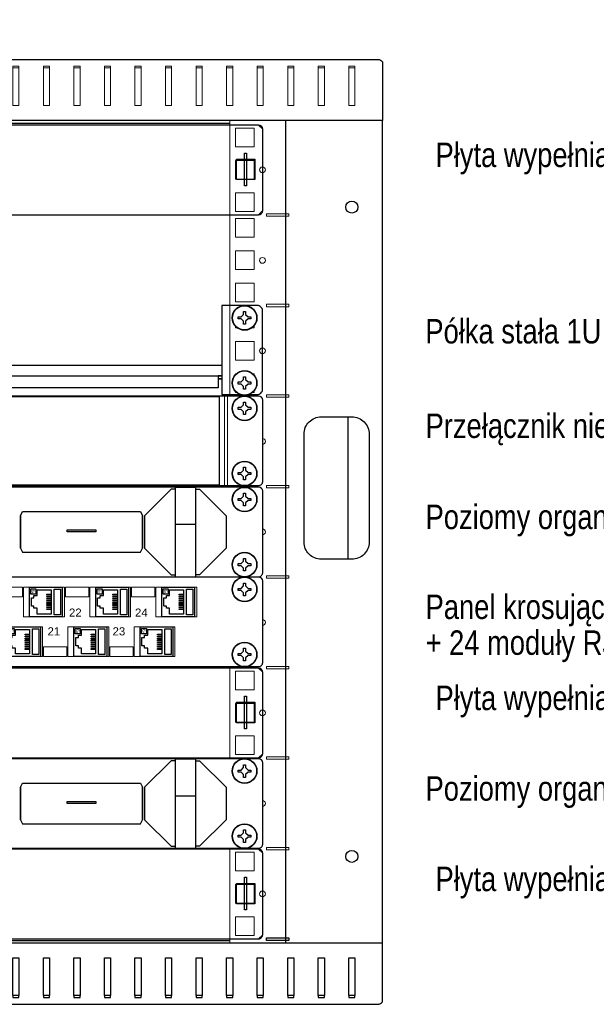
# Model space of a CAD drawing. Header units: millimetres. Extents: x 6880 to 8290, y 1205 to 1883.
# Tile 6 of 7: x 7302 to 7585, y 1399 to 1883. Entities that reach past the tile are written whole.
import ezdxf
from ezdxf.enums import TextEntityAlignment as Align

# ---------------------------------------------------------------- set-up
doc = ezdxf.new("R2010")
doc.units = ezdxf.units.MM
for name, color, linetype, lineweight in [('2DE_OBJ_BKT-pp', 7, 'Continuous', 25), ('2DE_OBJ_TXT', 7, 'Continuous', 15), ('2DE_TXT', 7, 'Continuous', 9), ('CP_DETAL', 7, 'Continuous', 9), ('CP_WIPEOUT', 7, 'Continuous', 15)]:
    doc.layers.add(name, color=color, linetype=linetype, lineweight=lineweight)
doc.styles.add('CP_ATTR', font='arial.ttf')
doc.styles.get("Standard").update_dxf_attribs({"font": 'ARIALN.TTF', "width": 0.8})

# ---------------------------------------------------------------- blocks, each defined once
blk = doc.blocks.new('2d_bkt_switchward_192_fcruk22')
blk.add_lwpolyline([(-6.9, -37.95), (-6.9, -37.95), (-6.9, -37.95), (-6.9, -37.95), (471.7, -37.95), (471.7, -37.95), (471.7, -37.95, 0.41425), (473.7, -35.95), (473.7, -35.95), (473.7, 4.05, 0.414021), (471.7, 6.05), (471.7, 6.05), (-6.9, 6.05, 0.457803), (-8.9, 4.05), (-8.9, 4.05), (-8.9, -36.05, 0.414214), (-6.9, -37.95), (-6.9, -37.95)], format="xyb")
for points in [[(464.77, -7.71), (465.77, -7.71), (465.77, -23.71), (464.77, -23.71)], [(460.77, -10.71), (469.77, -10.71), (469.77, -20.71), (460.77, -20.71)]]:
    blk.add_lwpolyline(points, close=True)
at = {"layer": 'CP_WIPEOUT'}
for p, q in [((471.7, 6.05), (-6.9, 6.05)), ((473.7, 4.05), (471.7, 6.05)), ((473.7, -35.95), (473.7, 4.05)), ((-6.9, -37.95), (471.7, -37.95)), ((471.7, -37.95), (473.7, -35.95))]:
    blk.add_line(p, q, dxfattribs=at)
at = {"linetype": 'ByBlock', "style": 'CP_ATTR', "flags": 1}
for tag in ['ARTICLE', 'PRODUCT-TYPE', 'PRODUCER', 'CHARACTER', 'OTHER']:
    blk.add_attdef(tag, text='', height=0.00005, dxfattribs=at).set_placement((0, 0), align=Align.MIDDLE_LEFT)
at = {"layer": '2DE_TXT', "lineweight": 0, "style": 'CP_ATTR', "width": 0.8}
for tag, p in [('NAME', (553.7, -8.55)), ('ORDER-NO', (553.7, -26.15))]:
    blk.add_attdef(tag, text='', height=12, dxfattribs=at).set_placement(p, align=Align.MIDDLE_LEFT)
blk = doc.blocks.new('2d_bkt_switchward_76_xa5uc2')
blk.add_line((67.5, 430.25), (67.5, 433.75))
blk.add_line((67.5, 430.25), (67.5, 433.75))
at = {"color": 7, "linetype": 'Continuous'}
blk.add_line((0, 63.52), (0, 81.82), dxfattribs=at)
for points in [[(0, 433.97), (0, 462.75, -0.291372), (2.25, 463.97), (597.75, 463.97, -0.254125), (600, 462.75), (600, 433.97), (0, 433.97)], [(570, 288.47), (585, 288.47, -0.414214), (593.5, 279.97), (593.5, 226.97, -0.414214), (585, 218.47), (570, 218.47, -0.414214), (561.5, 226.97), (561.5, 279.97, -0.414214), (570, 288.47)], [(15, 245.47), (30, 245.47, -0.414214), (38.5, 236.97), (38.5, 183.97, -0.414214), (30, 175.47), (15, 175.47, -0.414214), (6.5, 183.97), (6.5, 236.97, -0.414214), (15, 245.47)], [(0, 30), (0, 1.22, 0.291372), (2.25, 0), (597.75, 0, 0.254125), (600, 1.22), (600, 30), (0, 30)]]:
    blk.add_lwpolyline(points, format="xyb")
for points in [[(0, 30), (0, 433.97)], [(47.5, 30), (47.5, 433.97)], [(75, 432.72), (525, 432.72)], [(552.5, 30), (552.5, 433.97)], [(600, 30), (600, 433.97)], [(0, 400.62), (17, 400.62), (17, 382.32), (0, 382.32)], [(583, 288.47), (583, 218.47)], [(17, 245.47), (17, 175.47)], [(0, 81.65), (17, 81.65), (17, 63.35), (0, 63.35)], [(62.9, 33.7), (72.1, 33.7), (72.1, 42.9), (62.9, 42.9), (62.9, 33.7)], [(62.9, 33.7), (72.1, 33.7), (72.1, 42.9), (62.9, 42.9), (62.9, 33.7)], [(62.9, 33.7), (72.1, 33.7), (72.1, 42.9), (62.9, 42.9), (62.9, 33.7)], [(62.9, 33.7), (72.1, 33.7), (72.1, 42.9), (62.9, 42.9), (62.9, 33.7)], [(62.9, 33.7), (72.1, 33.7), (72.1, 42.9), (62.9, 42.9), (62.9, 33.7)], [(49.01, 32.55), (60.01, 32.55), (60.01, 31.35), (49.01, 31.35), (49.01, 32.55)], [(49.01, 32.55), (60.01, 32.55), (60.01, 31.35), (49.01, 31.35), (49.01, 32.55)], [(49.01, 32.55), (60.01, 32.55), (60.01, 31.35), (49.01, 31.35), (49.01, 32.55)], [(49.01, 32.55), (60.01, 32.55), (60.01, 31.35), (49.01, 31.35), (49.01, 32.55)], [(49.01, 32.55), (60.01, 32.55), (60.01, 31.35), (49.01, 31.35), (49.01, 32.55)], [(75, 31.25), (525, 31.25)], [(543.1, 32.55), (554.1, 32.55), (554.1, 31.35), (543.1, 31.35), (543.1, 32.55)], [(13.5, 4.21), (13.5, 3.33), (16.5, 3.33), (16.5, 4.21), (13.5, 4.21), (13.5, 22.7), (16.5, 22.7), (16.5, 4.21)], [(28.5, 4.21), (28.5, 3.33), (31.5, 3.33), (31.5, 4.21), (28.5, 4.21), (28.5, 22.7), (31.5, 22.7), (31.5, 4.21)], [(43.5, 4.21), (43.5, 3.33), (46.5, 3.33), (46.5, 4.21), (43.5, 4.21), (43.5, 22.7), (46.5, 22.7), (46.5, 4.21)], [(58.5, 4.21), (58.5, 3.33), (61.5, 3.33), (61.5, 4.21), (58.5, 4.21), (58.5, 22.7), (61.5, 22.7), (61.5, 4.21)], [(73.5, 4.21), (73.5, 3.33), (76.5, 3.33), (76.5, 4.21), (73.5, 4.21), (73.5, 22.7), (76.5, 22.7), (76.5, 4.21)], [(88.5, 4.21), (88.5, 3.33), (91.5, 3.33), (91.5, 4.21), (88.5, 4.21), (88.5, 22.7), (91.5, 22.7), (91.5, 4.21)], [(103.5, 4.21), (103.5, 3.33), (106.5, 3.33), (106.5, 4.21), (103.5, 4.21), (103.5, 22.7), (106.5, 22.7), (106.5, 4.21)], [(118.5, 4.21), (118.5, 3.33), (121.5, 3.33), (121.5, 4.21), (118.5, 4.21), (118.5, 22.7), (121.5, 22.7), (121.5, 4.21)], [(133.5, 4.21), (133.5, 3.33), (136.5, 3.33), (136.5, 4.21), (133.5, 4.21), (133.5, 22.7), (136.5, 22.7), (136.5, 4.21)], [(148.5, 4.21), (148.5, 3.33), (151.5, 3.33), (151.5, 4.21), (148.5, 4.21), (148.5, 22.7), (151.5, 22.7), (151.5, 4.21)], [(163.5, 4.21), (163.5, 3.33), (166.5, 3.33), (166.5, 4.21), (163.5, 4.21), (163.5, 22.7), (166.5, 22.7), (166.5, 4.21)], [(178.5, 4.21), (178.5, 3.33), (181.5, 3.33), (181.5, 4.21), (178.5, 4.21), (178.5, 22.7), (181.5, 22.7), (181.5, 4.21)], [(193.5, 4.21), (193.5, 3.33), (196.5, 3.33), (196.5, 4.21), (193.5, 4.21), (193.5, 22.7), (196.5, 22.7), (196.5, 4.21)], [(208.5, 4.21), (208.5, 3.33), (211.5, 3.33), (211.5, 4.21), (208.5, 4.21), (208.5, 22.7), (211.5, 22.7), (211.5, 4.21)], [(223.5, 4.21), (223.5, 3.33), (226.5, 3.33), (226.5, 4.21), (223.5, 4.21), (223.5, 22.7), (226.5, 22.7), (226.5, 4.21)], [(238.5, 4.21), (238.5, 3.33), (241.5, 3.33), (241.5, 4.21), (238.5, 4.21), (238.5, 22.7), (241.5, 22.7), (241.5, 4.21)], [(253.5, 4.21), (253.5, 3.33), (256.5, 3.33), (256.5, 4.21), (253.5, 4.21), (253.5, 22.7), (256.5, 22.7), (256.5, 4.21)], [(268.5, 4.21), (268.5, 3.33), (271.5, 3.33), (271.5, 4.21), (268.5, 4.21), (268.5, 22.7), (271.5, 22.7), (271.5, 4.21)], [(283.5, 4.21), (283.5, 3.33), (286.5, 3.33), (286.5, 4.21), (283.5, 4.21), (283.5, 22.7), (286.5, 22.7), (286.5, 4.21)], [(298.5, 4.21), (298.5, 3.33), (301.5, 3.33), (301.5, 4.21), (298.5, 4.21), (298.5, 22.7), (301.5, 22.7), (301.5, 4.21)], [(313.5, 4.21), (313.5, 3.33), (316.5, 3.33), (316.5, 4.21), (313.5, 4.21), (313.5, 22.7), (316.5, 22.7), (316.5, 4.21)], [(328.5, 4.21), (328.5, 3.33), (331.5, 3.33), (331.5, 4.21), (328.5, 4.21), (328.5, 22.7), (331.5, 22.7), (331.5, 4.21)], [(343.5, 4.21), (343.5, 3.33), (346.5, 3.33), (346.5, 4.21), (343.5, 4.21), (343.5, 22.7), (346.5, 22.7), (346.5, 4.21)], [(358.5, 4.21), (358.5, 3.33), (361.5, 3.33), (361.5, 4.21), (358.5, 4.21), (358.5, 22.7), (361.5, 22.7), (361.5, 4.21)], [(373.5, 4.21), (373.5, 3.33), (376.5, 3.33), (376.5, 4.21), (373.5, 4.21), (373.5, 22.7), (376.5, 22.7), (376.5, 4.21)], [(388.5, 4.21), (388.5, 3.33), (391.5, 3.33), (391.5, 4.21), (388.5, 4.21), (388.5, 22.7), (391.5, 22.7), (391.5, 4.21)], [(403.5, 4.21), (403.5, 3.33), (406.5, 3.33), (406.5, 4.21), (403.5, 4.21), (403.5, 22.7), (406.5, 22.7), (406.5, 4.21)], [(418.5, 4.21), (418.5, 3.33), (421.5, 3.33), (421.5, 4.21), (418.5, 4.21), (418.5, 22.7), (421.5, 22.7), (421.5, 4.21)], [(433.5, 4.21), (433.5, 3.33), (436.5, 3.33), (436.5, 4.21), (433.5, 4.21), (433.5, 22.7), (436.5, 22.7), (436.5, 4.21)], [(448.5, 4.21), (448.5, 3.33), (451.5, 3.33), (451.5, 4.21), (448.5, 4.21), (448.5, 22.7), (451.5, 22.7), (451.5, 4.21)], [(463.5, 4.21), (463.5, 3.33), (466.5, 3.33), (466.5, 4.21), (463.5, 4.21), (463.5, 22.7), (466.5, 22.7), (466.5, 4.21)], [(478.5, 4.21), (478.5, 3.33), (481.5, 3.33), (481.5, 4.21), (478.5, 4.21), (478.5, 22.7), (481.5, 22.7), (481.5, 4.21)], [(493.5, 4.21), (493.5, 3.33), (496.5, 3.33), (496.5, 4.21), (493.5, 4.21), (493.5, 22.7), (496.5, 22.7), (496.5, 4.21)], [(508.5, 4.21), (508.5, 3.33), (511.5, 3.33), (511.5, 4.21), (508.5, 4.21), (508.5, 22.7), (511.5, 22.7), (511.5, 4.21)], [(523.5, 4.21), (523.5, 3.33), (526.5, 3.33), (526.5, 4.21), (523.5, 4.21), (523.5, 22.7), (526.5, 22.7), (526.5, 4.21)], [(538.5, 4.21), (538.5, 3.33), (541.5, 3.33), (541.5, 4.21), (538.5, 4.21), (538.5, 22.7), (541.5, 22.7), (541.5, 4.21)], [(553.5, 4.21), (553.5, 3.33), (556.5, 3.33), (556.5, 4.21), (553.5, 4.21), (553.5, 22.7), (556.5, 22.7), (556.5, 4.21)], [(568.5, 4.21), (568.5, 3.33), (571.5, 3.33), (571.5, 4.21), (568.5, 4.21), (568.5, 22.7), (571.5, 22.7), (571.5, 4.21)], [(583.5, 4.21), (583.5, 3.33), (586.5, 3.33), (586.5, 4.21), (583.5, 4.21), (583.5, 22.7), (586.5, 22.7), (586.5, 4.21)]]:
    blk.add_lwpolyline(points)
for centre in [(584.99, 391.45), (584.99, 72.58)]:
    blk.add_circle(centre, 2.97)
at = {"layer": 'CP_DETAL'}
for p, q in [((67.5, 296.9), (67.5, 300.4)), ((532.5, 296.9), (532.5, 300.4))]:
    blk.add_line(p, q, dxfattribs=at)
for points in [[(13.5, 459.76), (13.5, 460.65), (16.5, 460.65), (16.5, 459.76), (13.5, 459.76), (13.5, 441.27), (16.5, 441.27), (16.5, 459.76)], [(28.5, 459.76), (28.5, 460.65), (31.5, 460.65), (31.5, 459.76), (28.5, 459.76), (28.5, 441.27), (31.5, 441.27), (31.5, 459.76)], [(43.5, 459.76), (43.5, 460.65), (46.5, 460.65), (46.5, 459.76), (43.5, 459.76), (43.5, 441.27), (46.5, 441.27), (46.5, 459.76)], [(58.5, 459.76), (58.5, 460.65), (61.5, 460.65), (61.5, 459.76), (58.5, 459.76), (58.5, 441.27), (61.5, 441.27), (61.5, 459.76)], [(73.5, 459.76), (73.5, 460.65), (76.5, 460.65), (76.5, 459.76), (73.5, 459.76), (73.5, 441.27), (76.5, 441.27), (76.5, 459.76)], [(88.5, 459.76), (88.5, 460.65), (91.5, 460.65), (91.5, 459.76), (88.5, 459.76), (88.5, 441.27), (91.5, 441.27), (91.5, 459.76)], [(103.5, 459.76), (103.5, 460.65), (106.5, 460.65), (106.5, 459.76), (103.5, 459.76), (103.5, 441.27), (106.5, 441.27), (106.5, 459.76)], [(118.5, 459.76), (118.5, 460.65), (121.5, 460.65), (121.5, 459.76), (118.5, 459.76), (118.5, 441.27), (121.5, 441.27), (121.5, 459.76)], [(133.5, 459.76), (133.5, 460.65), (136.5, 460.65), (136.5, 459.76), (133.5, 459.76), (133.5, 441.27), (136.5, 441.27), (136.5, 459.76)], [(148.5, 459.76), (148.5, 460.65), (151.5, 460.65), (151.5, 459.76), (148.5, 459.76), (148.5, 441.27), (151.5, 441.27), (151.5, 459.76)], [(163.5, 459.76), (163.5, 460.65), (166.5, 460.65), (166.5, 459.76), (163.5, 459.76), (163.5, 441.27), (166.5, 441.27), (166.5, 459.76)], [(178.5, 459.76), (178.5, 460.65), (181.5, 460.65), (181.5, 459.76), (178.5, 459.76), (178.5, 441.27), (181.5, 441.27), (181.5, 459.76)], [(193.5, 459.76), (193.5, 460.65), (196.5, 460.65), (196.5, 459.76), (193.5, 459.76), (193.5, 441.27), (196.5, 441.27), (196.5, 459.76)], [(208.5, 459.76), (208.5, 460.65), (211.5, 460.65), (211.5, 459.76), (208.5, 459.76), (208.5, 441.27), (211.5, 441.27), (211.5, 459.76)], [(223.5, 459.76), (223.5, 460.65), (226.5, 460.65), (226.5, 459.76), (223.5, 459.76), (223.5, 441.27), (226.5, 441.27), (226.5, 459.76)], [(238.5, 459.76), (238.5, 460.65), (241.5, 460.65), (241.5, 459.76), (238.5, 459.76), (238.5, 441.27), (241.5, 441.27), (241.5, 459.76)], [(253.5, 459.76), (253.5, 460.65), (256.5, 460.65), (256.5, 459.76), (253.5, 459.76), (253.5, 441.27), (256.5, 441.27), (256.5, 459.76)], [(268.5, 459.76), (268.5, 460.65), (271.5, 460.65), (271.5, 459.76), (268.5, 459.76), (268.5, 441.27), (271.5, 441.27), (271.5, 459.76)], [(283.5, 459.76), (283.5, 460.65), (286.5, 460.65), (286.5, 459.76), (283.5, 459.76), (283.5, 441.27), (286.5, 441.27), (286.5, 459.76)], [(298.5, 459.76), (298.5, 460.65), (301.5, 460.65), (301.5, 459.76), (298.5, 459.76), (298.5, 441.27), (301.5, 441.27), (301.5, 459.76)], [(313.5, 459.76), (313.5, 460.65), (316.5, 460.65), (316.5, 459.76), (313.5, 459.76), (313.5, 441.27), (316.5, 441.27), (316.5, 459.76)], [(328.5, 459.76), (328.5, 460.65), (331.5, 460.65), (331.5, 459.76), (328.5, 459.76), (328.5, 441.27), (331.5, 441.27), (331.5, 459.76)], [(343.5, 459.76), (343.5, 460.65), (346.5, 460.65), (346.5, 459.76), (343.5, 459.76), (343.5, 441.27), (346.5, 441.27), (346.5, 459.76)], [(358.5, 459.76), (358.5, 460.65), (361.5, 460.65), (361.5, 459.76), (358.5, 459.76), (358.5, 441.27), (361.5, 441.27), (361.5, 459.76)], [(373.5, 459.76), (373.5, 460.65), (376.5, 460.65), (376.5, 459.76), (373.5, 459.76), (373.5, 441.27), (376.5, 441.27), (376.5, 459.76)], [(388.5, 459.76), (388.5, 460.65), (391.5, 460.65), (391.5, 459.76), (388.5, 459.76), (388.5, 441.27), (391.5, 441.27), (391.5, 459.76)], [(403.5, 459.76), (403.5, 460.65), (406.5, 460.65), (406.5, 459.76), (403.5, 459.76), (403.5, 441.27), (406.5, 441.27), (406.5, 459.76)], [(418.5, 459.76), (418.5, 460.65), (421.5, 460.65), (421.5, 459.76), (418.5, 459.76), (418.5, 441.27), (421.5, 441.27), (421.5, 459.76)], [(433.5, 459.76), (433.5, 460.65), (436.5, 460.65), (436.5, 459.76), (433.5, 459.76), (433.5, 441.27), (436.5, 441.27), (436.5, 459.76)], [(448.5, 459.76), (448.5, 460.65), (451.5, 460.65), (451.5, 459.76), (448.5, 459.76), (448.5, 441.27), (451.5, 441.27), (451.5, 459.76)], [(463.5, 459.76), (463.5, 460.65), (466.5, 460.65), (466.5, 459.76), (463.5, 459.76), (463.5, 441.27), (466.5, 441.27), (466.5, 459.76)], [(478.5, 459.76), (478.5, 460.65), (481.5, 460.65), (481.5, 459.76), (478.5, 459.76), (478.5, 441.27), (481.5, 441.27), (481.5, 459.76)], [(493.5, 459.76), (493.5, 460.65), (496.5, 460.65), (496.5, 459.76), (493.5, 459.76), (493.5, 441.27), (496.5, 441.27), (496.5, 459.76)], [(508.5, 459.76), (508.5, 460.65), (511.5, 460.65), (511.5, 459.76), (508.5, 459.76), (508.5, 441.27), (511.5, 441.27), (511.5, 459.76)], [(523.5, 459.76), (523.5, 460.65), (526.5, 460.65), (526.5, 459.76), (523.5, 459.76), (523.5, 441.27), (526.5, 441.27), (526.5, 459.76)], [(538.5, 459.76), (538.5, 460.65), (541.5, 460.65), (541.5, 459.76), (538.5, 459.76), (538.5, 441.27), (541.5, 441.27), (541.5, 459.76)], [(553.5, 459.76), (553.5, 460.65), (556.5, 460.65), (556.5, 459.76), (553.5, 459.76), (553.5, 441.27), (556.5, 441.27), (556.5, 459.76)], [(568.5, 459.76), (568.5, 460.65), (571.5, 460.65), (571.5, 459.76), (568.5, 459.76), (568.5, 441.27), (571.5, 441.27), (571.5, 459.76)], [(583.5, 459.76), (583.5, 460.65), (586.5, 460.65), (586.5, 459.76), (583.5, 459.76), (583.5, 441.27), (586.5, 441.27), (586.5, 459.76)], [(75, 30), (75, 433.97)], [(525, 30), (525, 433.97)], [(62.9, 421.05), (72.1, 421.05), (72.1, 430.25), (62.9, 430.25), (62.9, 421.05)], [(527.9, 421.05), (537.1, 421.05), (537.1, 430.25), (527.9, 430.25), (527.9, 421.05)], [(62.9, 405.17), (72.1, 405.17), (72.1, 414.37), (62.9, 414.37), (62.9, 405.17)], [(527.9, 405.17), (537.1, 405.17), (537.1, 414.37), (527.9, 414.37), (527.9, 405.17)], [(62.9, 389.3), (72.1, 389.3), (72.1, 398.5), (62.9, 398.5), (62.9, 389.3)], [(527.9, 389.3), (537.1, 389.3), (537.1, 398.5), (527.9, 398.5), (527.9, 389.3)], [(49.01, 388.15), (60.01, 388.15), (60.01, 386.95), (49.01, 386.95), (49.01, 388.15)], [(543.1, 388.15), (554.1, 388.15), (554.1, 386.95), (543.1, 386.95), (543.1, 388.15)], [(62.9, 376.6), (72.1, 376.6), (72.1, 385.8), (62.9, 385.8), (62.9, 376.6)], [(527.9, 376.6), (537.1, 376.6), (537.1, 385.8), (527.9, 385.8), (527.9, 376.6)], [(62.9, 360.72), (72.1, 360.72), (72.1, 369.92), (62.9, 369.92), (62.9, 360.72)], [(527.9, 360.72), (537.1, 360.72), (537.1, 369.92), (527.9, 369.92), (527.9, 360.72)], [(62.9, 344.85), (72.1, 344.85), (72.1, 354.05), (62.9, 354.05), (62.9, 344.85)], [(527.9, 344.85), (537.1, 344.85), (537.1, 354.05), (527.9, 354.05), (527.9, 344.85)], [(49.01, 343.7), (60.01, 343.7), (60.01, 342.5), (49.01, 342.5), (49.01, 343.7)], [(543.1, 343.7), (554.1, 343.7), (554.1, 342.5), (543.1, 342.5), (543.1, 343.7)], [(62.9, 332.15), (72.1, 332.15), (72.1, 341.35), (62.9, 341.35), (62.9, 332.15)], [(527.9, 332.15), (537.1, 332.15), (537.1, 341.35), (527.9, 341.35), (527.9, 332.15)], [(62.9, 316.27), (72.1, 316.27), (72.1, 325.47), (62.9, 325.47), (62.9, 316.27)], [(527.9, 316.27), (537.1, 316.27), (537.1, 325.47), (527.9, 325.47), (527.9, 316.27)], [(62.9, 300.4), (72.1, 300.4), (72.1, 309.6), (62.9, 309.6), (62.9, 300.4)], [(527.9, 300.4), (537.1, 300.4), (537.1, 309.6), (527.9, 309.6), (527.9, 300.4)], [(49.01, 299.25), (60.01, 299.25), (60.01, 298.05), (49.01, 298.05), (49.01, 299.25)], [(62.9, 287.7), (72.1, 287.7), (72.1, 296.9), (62.9, 296.9), (62.9, 287.7)], [(527.9, 287.7), (537.1, 287.7), (537.1, 296.9), (527.9, 296.9), (527.9, 287.7)], [(543.1, 299.25), (554.1, 299.25), (554.1, 298.05), (543.1, 298.05), (543.1, 299.25)], [(62.9, 271.82), (72.1, 271.82), (72.1, 281.02), (62.9, 281.02), (62.9, 271.82)], [(527.9, 271.82), (537.1, 271.82), (537.1, 281.02), (527.9, 281.02), (527.9, 271.82)], [(62.9, 255.95), (72.1, 255.95), (72.1, 265.15), (62.9, 265.15), (62.9, 255.95)], [(527.9, 255.95), (537.1, 255.95), (537.1, 265.15), (527.9, 265.15), (527.9, 255.95)], [(49.01, 254.8), (60.01, 254.8), (60.01, 253.6), (49.01, 253.6), (49.01, 254.8)], [(62.9, 243.25), (72.1, 243.25), (72.1, 252.45), (62.9, 252.45), (62.9, 243.25)], [(527.9, 243.25), (537.1, 243.25), (537.1, 252.45), (527.9, 252.45), (527.9, 243.25)], [(543.1, 254.8), (554.1, 254.8), (554.1, 253.6), (543.1, 253.6), (543.1, 254.8)], [(62.9, 227.37), (72.1, 227.37), (72.1, 236.57), (62.9, 236.57), (62.9, 227.37)], [(527.9, 227.37), (537.1, 227.37), (537.1, 236.57), (527.9, 236.57), (527.9, 227.37)], [(62.9, 211.5), (72.1, 211.5), (72.1, 220.7), (62.9, 220.7), (62.9, 211.5)], [(527.9, 211.5), (537.1, 211.5), (537.1, 220.7), (527.9, 220.7), (527.9, 211.5)], [(49.01, 210.35), (60.01, 210.35), (60.01, 209.15), (49.01, 209.15), (49.01, 210.35)], [(62.9, 198.8), (72.1, 198.8), (72.1, 208), (62.9, 208), (62.9, 198.8)], [(527.9, 198.8), (537.1, 198.8), (537.1, 208), (527.9, 208), (527.9, 198.8)], [(543.1, 210.35), (554.1, 210.35), (554.1, 209.15), (543.1, 209.15), (543.1, 210.35)], [(62.9, 182.92), (72.1, 182.92), (72.1, 192.12), (62.9, 192.12), (62.9, 182.92)], [(527.9, 182.92), (537.1, 182.92), (537.1, 192.12), (527.9, 192.12), (527.9, 182.92)], [(62.9, 167.05), (72.1, 167.05), (72.1, 176.25), (62.9, 176.25), (62.9, 167.05)], [(527.9, 167.05), (537.1, 167.05), (537.1, 176.25), (527.9, 176.25), (527.9, 167.05)], [(49.01, 165.9), (60.01, 165.9), (60.01, 164.7), (49.01, 164.7), (49.01, 165.9)], [(543.1, 165.9), (554.1, 165.9), (554.1, 164.7), (543.1, 164.7), (543.1, 165.9)], [(62.9, 154.35), (72.1, 154.35), (72.1, 163.55), (62.9, 163.55), (62.9, 154.35)], [(527.9, 154.35), (537.1, 154.35), (537.1, 163.55), (527.9, 163.55), (527.9, 154.35)], [(62.9, 138.47), (72.1, 138.47), (72.1, 147.67), (62.9, 147.67), (62.9, 138.47)], [(527.9, 138.47), (537.1, 138.47), (537.1, 147.67), (527.9, 147.67), (527.9, 138.47)], [(62.9, 122.6), (72.1, 122.6), (72.1, 131.8), (62.9, 131.8), (62.9, 122.6)], [(527.9, 122.6), (537.1, 122.6), (537.1, 131.8), (527.9, 131.8), (527.9, 122.6)], [(49.01, 121.45), (60.01, 121.45), (60.01, 120.25), (49.01, 120.25), (49.01, 121.45)], [(543.1, 121.45), (554.1, 121.45), (554.1, 120.25), (543.1, 120.25), (543.1, 121.45)], [(62.9, 109.9), (72.1, 109.9), (72.1, 119.1), (62.9, 119.1), (62.9, 109.9)], [(527.9, 109.9), (537.1, 109.9), (537.1, 119.1), (527.9, 119.1), (527.9, 109.9)], [(62.9, 94.02), (72.1, 94.02), (72.1, 103.22), (62.9, 103.22), (62.9, 94.02)], [(527.9, 94.02), (537.1, 94.02), (537.1, 103.22), (527.9, 103.22), (527.9, 94.02)], [(62.9, 78.15), (72.1, 78.15), (72.1, 87.35), (62.9, 87.35), (62.9, 78.15)], [(527.9, 78.15), (537.1, 78.15), (537.1, 87.35), (527.9, 87.35), (527.9, 78.15)], [(49.01, 77), (60.01, 77), (60.01, 75.8), (49.01, 75.8), (49.01, 77)], [(62.9, 65.45), (72.1, 65.45), (72.1, 74.65), (62.9, 74.65), (62.9, 65.45)], [(62.9, 65.45), (72.1, 65.45), (72.1, 74.65), (62.9, 74.65), (62.9, 65.45)], [(527.9, 65.45), (537.1, 65.45), (537.1, 74.65), (527.9, 74.65), (527.9, 65.45)], [(527.9, 65.45), (537.1, 65.45), (537.1, 74.65), (527.9, 74.65), (527.9, 65.45)], [(527.9, 65.45), (537.1, 65.45), (537.1, 74.65), (527.9, 74.65), (527.9, 65.45)], [(527.9, 65.45), (537.1, 65.45), (537.1, 74.65), (527.9, 74.65), (527.9, 65.45)], [(527.9, 65.45), (537.1, 65.45), (537.1, 74.65), (527.9, 74.65), (527.9, 65.45)], [(527.9, 65.45), (537.1, 65.45), (537.1, 74.65), (527.9, 74.65), (527.9, 65.45)], [(543.1, 77), (554.1, 77), (554.1, 75.8), (543.1, 75.8), (543.1, 77)], [(62.9, 49.57), (72.1, 49.57), (72.1, 58.77), (62.9, 58.77), (62.9, 49.57)], [(62.9, 49.57), (72.1, 49.57), (72.1, 58.77), (62.9, 58.77), (62.9, 49.57)], [(62.9, 49.57), (72.1, 49.57), (72.1, 58.77), (62.9, 58.77), (62.9, 49.57)], [(62.9, 49.57), (72.1, 49.57), (72.1, 58.77), (62.9, 58.77), (62.9, 49.57)], [(62.9, 49.57), (72.1, 49.57), (72.1, 58.77), (62.9, 58.77), (62.9, 49.57)], [(527.9, 49.57), (537.1, 49.57), (537.1, 58.77), (527.9, 58.77), (527.9, 49.57)], [(527.9, 49.57), (537.1, 49.57), (537.1, 58.77), (527.9, 58.77), (527.9, 49.57)], [(527.9, 49.57), (537.1, 49.57), (537.1, 58.77), (527.9, 58.77), (527.9, 49.57)], [(527.9, 49.57), (537.1, 49.57), (537.1, 58.77), (527.9, 58.77), (527.9, 49.57)], [(527.9, 49.57), (537.1, 49.57), (537.1, 58.77), (527.9, 58.77), (527.9, 49.57)], [(527.9, 49.57), (537.1, 49.57), (537.1, 58.77), (527.9, 58.77), (527.9, 49.57)], [(62.9, 33.7), (72.1, 33.7), (72.1, 42.9), (62.9, 42.9), (62.9, 33.7)], [(527.9, 33.7), (537.1, 33.7), (537.1, 42.9), (527.9, 42.9), (527.9, 33.7)], [(527.9, 33.7), (537.1, 33.7), (537.1, 42.9), (527.9, 42.9), (527.9, 33.7)], [(527.9, 33.7), (537.1, 33.7), (537.1, 42.9), (527.9, 42.9), (527.9, 33.7)], [(527.9, 33.7), (537.1, 33.7), (537.1, 42.9), (527.9, 42.9), (527.9, 33.7)], [(527.9, 33.7), (537.1, 33.7), (537.1, 42.9), (527.9, 42.9), (527.9, 33.7)], [(527.9, 33.7), (537.1, 33.7), (537.1, 42.9), (527.9, 42.9), (527.9, 33.7)], [(49.01, 32.55), (60.01, 32.55), (60.01, 31.35), (49.01, 31.35), (49.01, 32.55)], [(543.1, 32.55), (554.1, 32.55), (554.1, 31.35), (543.1, 31.35), (543.1, 32.55)]]:
    blk.add_lwpolyline(points, dxfattribs=at)
for centre in [(58.94, 409.74), (541.09, 409.74), (58.94, 365.29), (541.09, 365.29), (58.94, 320.84), (541.09, 320.84), (58.94, 276.39), (541.09, 276.39), (58.94, 231.94), (541.09, 231.94), (58.94, 187.49), (541.09, 187.49), (58.94, 143.04), (541.09, 143.04), (58.94, 98.59), (541.09, 98.59), (58.94, 54.14), (58.94, 54.14), (58.94, 54.14), (58.94, 54.14), (58.94, 54.14), (541.09, 54.14), (541.09, 54.14), (541.09, 54.14), (541.09, 54.14), (541.09, 54.14)]:
    blk.add_circle(centre, 1.43, dxfattribs=at)
at = {"linetype": 'ByBlock', "style": 'CP_ATTR', "flags": 9}
for tag in ['NAME', 'NUMBER', 'GROUP', 'ARTICLE', 'PRODUCT-TYPE', 'ORDER-NO', 'PRODUCER', 'VOLTAGE', 'POWER', 'CHARACTER', 'OTHER', 'DIMS', 'MATERIAL', 'IP', 'WEIGHT']:
    blk.add_attdef(tag, text='', height=0.00005, dxfattribs=at).set_placement((67.27, 38.56), align=Align.MIDDLE_LEFT)
at = {"layer": '2DE_OBJ_TXT', "linetype": 'Continuous', "width": 0.7}
for s, p in [('9', (13.74, 398.35)), ('8', (13.76, 353.9)), ('7', (13.6, 309.56)), ('6', (13.76, 265)), ('5', (13.76, 220.66)), ('4', (14.53, 176.21)), ('3', (13.72, 131.65)), ('2', (14.08, 87.2)), ('1', (11.84, 42.75))]:
    blk.add_text(s, height=20, dxfattribs=at).set_placement(p)
at = {"layer": '2DE_TXT', "linetype": 'Continuous', "width": 0.7}
for s, p in [('9', (50.32, 406.75)), ('8', (50.33, 362.3)), ('7', (50.28, 317.88)), ('6', (50.33, 273.4)), ('5', (50.33, 228.98)), ('4', (50.56, 184.53)), ('3', (50.32, 140.05)), ('2', (50.42, 95.6)), ('1', (49.75, 51.15))]:
    blk.add_text(s, height=6, dxfattribs=at).set_placement(p)
at = {"layer": '2DE_TXT', "lineweight": 0, "style": 'CP_ATTR', "width": 0.8}
for tag, p in [('NAME', (1.74, 494.07)), ('ORDER-NO', (1.74, 476.47))]:
    blk.add_attdef(tag, text='', height=10, dxfattribs=at).set_placement(p, align=Align.MIDDLE_LEFT)
blk = doc.blocks.new('2d_n_bkt_138_z6zt8zc')
at = {"layer": '2DE_TXT', "lineweight": 0, "style": 'CP_ATTR', "width": 0.8}
for tag, p in [('NAME', (553.7, -8.55)), ('ORDER-NO', (553.7, -26.15))]:
    blk.add_attdef(tag, text='', height=12, dxfattribs=at).set_placement(p, align=Align.MIDDLE_LEFT)
blk.add_wipeout([(-8.9, 3.51), (-6.9, 6.05), (471.7, 6.05), (473.7, 4.05), (473.7, -35.95), (471.7, -37.95), (-6.9, -37.95), (-8.9, -36.05)]).dxf.layer = 'CP_WIPEOUT'
for p, q in [((460.2, -2.63), (460.2, 2.62)), ((469.4, 2.63), (469.4, -2.63)), ((460.2, -34.63), (460.2, -29.38)), ((469.4, -29.37), (469.4, -34.63))]:
    blk.add_line(p, q)
for points in [[(-6.9, -37.95), (-6.9, -37.95), (-6.9, -37.95), (-6.9, -37.95), (471.7, -37.95), (471.7, -37.95), (471.7, -37.95, 0.41425), (473.7, -35.95), (473.7, -35.95), (473.7, 4.05, 0.414021), (471.7, 6.05), (471.7, 6.05), (-6.9, 6.05, 0.457803), (-8.9, 4.05), (-8.9, 4.05), (-8.9, -36.05, 0.414214), (-6.9, -37.95), (-6.9, -37.95)], [(462.05, 3.3), (462.05, 3.3), (467.55, 3.3, -0.401538), (470.55, 0.3), (470.55, 0.3), (470.55, -0.3, -0.401538), (467.55, -3.3), (467.55, -3.3), (462.05, -3.3, -0.401538), (459.05, -0.3), (459.05, -0.3), (459.05, 0.2, -0.409645), (462.05, 3.3), (462.05, 3.3)], [(462.05, -28.7), (462.05, -28.7), (467.55, -28.7, -0.401538), (470.55, -31.7), (470.55, -31.7), (470.55, -32.3, -0.401538), (467.55, -35.3), (467.55, -35.3), (462.05, -35.3, -0.401538), (459.05, -32.3), (459.05, -32.3), (459.05, -31.8, -0.409645), (462.05, -28.7), (462.05, -28.7)]]:
    blk.add_lwpolyline(points, format="xyb")
for points in [[(430.7, 5.05), (428.7, 5.05), (415.7, -7.95), (415.7, -23.95), (428.7, -36.95), (430.7, -36.95)], [(430.7, 6.05), (430.7, -37.95), (440.7, -37.95)], [(430.7, 6.05), (440.7, 6.05), (440.7, -37.95)], [(440.7, 5.05), (442.7, 5.05), (455.7, -7.95), (455.7, -23.95), (442.7, -36.95), (440.7, -36.95)], [(354.7, -23.95), (354.7, -7.95), (355.7, -5.95), (413.7, -5.95), (414.7, -7.95), (414.7, -23.95)], [(354.7, -7.95), (354.7, -23.95), (355.7, -25.95), (413.7, -25.95), (414.7, -23.95), (414.7, -7.95)], [(430.7, -12.12), (440.7, -12.12)]]:
    blk.add_lwpolyline(points)
blk.add_lwpolyline([(377.7, -14.95), (391.7, -14.95), (391.7, -15.95), (377.7, -15.95)], close=True)
at = {"linetype": 'ByBlock', "style": 'CP_ATTR', "flags": 9}
for tag in ['ARTICLE', 'PRODUCER']:
    blk.add_attdef(tag, text='', height=0.00005, dxfattribs=at).set_placement((0, 0), align=Align.MIDDLE_LEFT)
for points in [[(464.8, 5.95), (463.26, 5.75), (461.82, 5.15), (460.59, 4.21), (459.65, 2.97), (459.05, 1.54), (458.85, 0), (459.05, -1.54), (459.65, -2.98), (460.59, -4.21), (461.82, -5.15), (463.26, -5.75), (464.8, -5.95), (466.34, -5.75), (467.77, -5.15), (469.01, -4.21), (469.95, -2.98), (470.55, -1.54), (470.75, 0), (470.55, 1.54), (469.95, 2.97), (469.01, 4.21), (467.77, 5.15), (466.34, 5.75)], [(464.8, -26.05), (463.26, -26.25), (461.83, -26.85), (460.59, -27.79), (459.65, -29.02), (459.05, -30.46), (458.85, -32), (459.05, -33.54), (459.65, -34.97), (460.59, -36.21), (461.83, -37.15), (463.26, -37.75), (464.8, -37.95), (466.34, -37.75), (467.78, -37.15), (469.01, -36.21), (469.95, -34.97), (470.55, -33.54), (470.75, -32), (470.55, -30.46), (469.95, -29.02), (469.01, -27.79), (467.78, -26.85), (466.34, -26.25)]]:
    blk.add_wipeout(points).dxf.layer = 'CP_WIPEOUT'
for points in [[(461.7, 0.5), (463.1, 0.5), (464.3, 1.7), (464.3, 3.1), (465.3, 3.1), (465.3, 1.7), (466.5, 0.5), (467.9, 0.5), (467.9, -0.5), (466.5, -0.5), (465.3, -1.7), (465.3, -3.1), (464.3, -3.1), (464.3, -1.7), (463.1, -0.5), (461.7, -0.5), (461.7, 0.5)], [(461.7, -31.5), (463.1, -31.5), (464.3, -30.3), (464.3, -28.9), (465.3, -28.9), (465.3, -30.3), (466.5, -31.5), (467.9, -31.5), (467.9, -32.5), (466.5, -32.5), (465.3, -33.7), (465.3, -35.1), (464.3, -35.1), (464.3, -33.7), (463.1, -32.5), (461.7, -32.5), (461.7, -31.5)]]:
    blk.add_lwpolyline(points)
for centre, radius in [((464.8, 0), 6.1), ((464.8, 0), 5.95), ((464.8, -32), 6.1), ((464.8, -32), 5.95)]:
    blk.add_circle(centre, radius)
blk = doc.blocks.new('wipeout_1')
blk.add_wipeout([(-6.9, 6.05), (471.7, 6.05), (473.7, 4.05), (473.7, -35.95), (471.7, -37.95), (-6.9, -37.95), (-8.9, -36.05), (-8.9, 4.05)]).dxf.layer = 'CP_WIPEOUT'
blk = doc.blocks.new('2hpn_bkt_02_gz8sf5')
for p, q in [((460.2, -2.63), (460.2, 2.62)), ((469.4, 2.63), (469.4, -2.63)), ((460.2, -34.63), (460.2, -29.38)), ((469.4, -29.37), (469.4, -34.63))]:
    blk.add_line(p, q)
for points in [[(-6.9, -37.95), (-6.9, -37.95), (-6.9, -37.95), (-6.9, -37.95), (471.7, -37.95), (471.7, -37.95), (471.7, -37.95, 0.41425), (473.7, -35.95), (473.7, -35.95), (473.7, 4.05, 0.414021), (471.7, 6.05), (471.7, 6.05), (-6.9, 6.05, 0.457803), (-8.9, 4.05), (-8.9, 4.05), (-8.9, -36.05, 0.414214), (-6.9, -37.95), (-6.9, -37.95)], [(462.05, 3.3), (462.05, 3.3), (467.55, 3.3, -0.401538), (470.55, 0.3), (470.55, 0.3), (470.55, -0.3, -0.401538), (467.55, -3.3), (467.55, -3.3), (462.05, -3.3, -0.401538), (459.05, -0.3), (459.05, -0.3), (459.05, 0.2, -0.409645), (462.05, 3.3), (462.05, 3.3)], [(462.05, -28.7), (462.05, -28.7), (467.55, -28.7, -0.401538), (470.55, -31.7), (470.55, -31.7), (470.55, -32.3, -0.401538), (467.55, -35.3), (467.55, -35.3), (462.05, -35.3, -0.401538), (459.05, -32.3), (459.05, -32.3), (459.05, -31.8, -0.409645), (462.05, -28.7), (462.05, -28.7)]]:
    blk.add_lwpolyline(points, format="xyb")
at = {"lineweight": 0}
for points in [[(344.3, -3.67), (344.3, 1.13), (355.8, 1.13), (355.8, -3.67), (344.3, -3.67)], [(356.3, 1.13), (356.3, -13.49), (376.3, -13.49), (376.3, 1.13), (356.3, 1.13)], [(376.8, -3.67), (376.8, 1.13), (388.3, 1.13), (388.3, -3.67), (376.8, -3.67)], [(388.8, 1.13), (388.8, -13.49), (408.8, -13.49), (408.8, 1.13), (388.8, 1.13)], [(409.3, -3.67), (409.3, 1.13), (420.8, 1.13), (420.8, -3.67), (409.3, -3.67)], [(421.3, 1.13), (421.3, -13.49), (441.3, -13.49), (441.3, 1.13), (421.3, 1.13)], [(345.6, -18.41), (345.6, -33.03), (365.6, -33.03), (365.6, -18.41), (345.6, -18.41)], [(378.1, -18.41), (378.1, -33.03), (398.1, -33.03), (398.1, -18.41), (378.1, -18.41)], [(410.6, -18.41), (410.6, -33.03), (430.6, -33.03), (430.6, -18.41), (410.6, -18.41)], [(366.1, -33.03), (366.1, -28.23), (377.6, -28.23), (377.6, -33.03), (366.1, -33.03)], [(398.6, -33.03), (398.6, -28.23), (410.1, -28.23), (410.1, -33.03), (398.6, -33.03)]]:
    blk.add_lwpolyline(points, dxfattribs=at)
at = {"linetype": 'Continuous', "lineweight": 0, "style": 'CP_ATTR'}
for s, p in [('22', (378.59, -13.41)), ('24', (411, -13.41)), ('21', (368.06, -22.61)), ('23', (399.99, -22.61))]:
    blk.add_text(s, height=4, dxfattribs=at).set_placement(p)
at = {"linetype": 'ByBlock', "style": 'CP_ATTR', "flags": 1}
for tag in ['ARTICLE', 'PRODUCT-TYPE', 'PRODUCER', 'CHARACTER', 'OTHER']:
    blk.add_attdef(tag, text='', height=0.00005, dxfattribs=at).set_placement((0, 0), align=Align.MIDDLE_LEFT)
at = {"layer": '2DE_TXT', "lineweight": 0, "style": 'CP_ATTR', "width": 0.8}
for tag, p in [('NAME', (633.7, -8.55)), ('ORDER-NO', (633.7, -26.15))]:
    blk.add_attdef(tag, text='', height=12, dxfattribs=at).set_placement(p, align=Align.MIDDLE_LEFT)
blk = doc.blocks.new('2d_n_bkt_31_f53zett')
for points in [[(0, 0), (0, 16.1), (14.5, 16.1), (14.5, 0), (0, 0)], [(0.95, 15.26), (13.55, 15.26), (13.55, 12.16), (0.95, 12.16), (0.95, 15.26)], [(10.4, 3.8), (10.4, 2.2), (9.28, 2.2), (9.28, 0.9), (5.22, 0.9), (5.22, 2.2), (4.1, 2.2), (4.1, 3.8), (1.3, 3.8), (1.3, 10.65), (13.2, 10.65), (13.2, 3.8), (10.4, 3.8)], [(3.89, 10.65), (3.89, 8.49), (3.49, 8.49), (3.49, 10.65)], [(4.91, 10.65), (4.91, 8.49), (4.51, 8.49), (4.51, 10.65)], [(5.93, 10.65), (5.93, 8.49), (5.53, 8.49), (5.53, 10.65)], [(6.95, 10.65), (6.95, 8.49), (6.55, 8.49), (6.55, 10.65)], [(7.97, 10.65), (7.97, 8.49), (7.57, 8.49), (7.57, 10.65)], [(8.99, 10.65), (8.99, 8.49), (8.59, 8.49), (8.59, 10.65)], [(10.01, 10.65), (10.01, 8.49), (9.61, 8.49), (9.61, 10.65)], [(11.03, 10.65), (11.03, 8.49), (10.63, 8.49), (10.63, 10.65)], [(0.75, 3.15), (3.45, 3.15), (3.45, 0.65), (0.75, 0.65), (0.75, 3.15)]]:
    blk.add_lwpolyline(points)
at = {"insert": (1.26, 2.7), "char_height": 2, "width": 2.7, "attachment_point": 1}
blk.add_mtext('\\fArial Narrow|b0|i0;\\H0.8x;6\\H0.625x;A', dxfattribs=at)
at = {"linetype": 'ByBlock', "style": 'CP_ATTR', "flags": 9}
for tag in ['NAME', 'ARTICLE', 'PRODUCT-TYPE', 'ORDER-NO', 'PRODUCER', 'CHARACTER', 'OTHER']:
    blk.add_attdef(tag, text='', height=0.00005, dxfattribs=at).set_placement((-2.5, -1.75), align=Align.MIDDLE_LEFT)
blk = doc.blocks.new('2D_BKT_switchgear_102')
at = {"lineweight": 0, "style": 'CP_ATTR'}
for tag in ['ORDER-NO', 'NAME']:
    blk.add_attdef(tag, text='', height=0.00005, dxfattribs=at).set_placement((-0.09, -0.02), align=Align.MIDDLE_LEFT)
at = {"linetype": 'ByBlock', "style": 'CP_ATTR', "flags": 9}
for tag in ['ARTICLE', 'PRODUCT-TYPE', 'PRODUCER', 'CHARACTER', 'OTHER']:
    blk.add_attdef(tag, text='', height=0.00005, dxfattribs=at).set_placement((-0.09, -0.02), align=Align.MIDDLE_LEFT)
blk.add_wipeout([(0, 5.95), (-1.54, 5.75), (-2.98, 5.15), (-4.21, 4.21), (-5.15, 2.97), (-5.75, 1.54), (-5.95, 0), (-5.75, -1.54), (-5.15, -2.98), (-4.21, -4.21), (-2.98, -5.15), (-1.54, -5.75), (0, -5.95), (1.54, -5.75), (2.97, -5.15), (4.21, -4.21), (5.15, -2.98), (5.75, -1.54), (5.95, 0), (5.75, 1.54), (5.15, 2.97), (4.21, 4.21), (2.97, 5.15), (1.54, 5.75)]).dxf.layer = 'CP_WIPEOUT'
blk.add_lwpolyline([(-3.1, 0.5), (-1.7, 0.5), (-0.5, 1.7), (-0.5, 3.1), (0.5, 3.1), (0.5, 1.7), (1.7, 0.5), (3.1, 0.5), (3.1, -0.5), (1.7, -0.5), (0.5, -1.7), (0.5, -3.1), (-0.5, -3.1), (-0.5, -1.7), (-1.7, -0.5), (-3.1, -0.5), (-3.1, 0.5)])
for radius in [6.1, 5.95]:
    blk.add_circle((0, 0), radius)
for tag in ['NAME', 'NUMBER', 'GROUP', 'ARTICLE', 'PRODUCT-TYPE', 'ORDER-NO', 'PRODUCER', 'VOLTAGE', 'POWER', 'CHARACTER', 'OTHER', 'DIMS', 'MATERIAL', 'IP', 'WEIGHT']:
    blk.add_attdef(tag, text='', height=0.00005, dxfattribs=at).set_placement((-0.09, -0.02), align=Align.MIDDLE_LEFT)
blk = doc.blocks.new('2d_n_bkt_202_z5oojmp')
at = {"layer": '2DE_TXT', "lineweight": 0, "style": 'CP_ATTR', "width": 0.8}
for tag, p in [('NAME', (553.7, -8.55)), ('ORDER-NO', (553.7, -26.15))]:
    blk.add_attdef(tag, text='', height=12, dxfattribs=at).set_placement(p, align=Align.MIDDLE_LEFT)
blk.add_wipeout([(-6.9, 6.05), (471.7, 6.05), (473.7, 4.05), (473.7, -35.95), (471.7, -37.95), (-6.9, -37.95), (-8.9, -36.05), (-8.9, 4.05)]).dxf.layer = 'CP_WIPEOUT'
at = {"lineweight": 0}
for p, q in [((454.9, 6.05), (456.38, 6.05)), ((456.38, 6.05), (456.38, -37.95))]:
    blk.add_line(p, q, dxfattribs=at)
for p, q in [((460.2, -2.63), (460.2, 2.62)), ((469.4, 2.63), (469.4, -2.63)), ((460.2, -34.63), (460.2, -29.38)), ((469.4, -29.37), (469.4, -34.63))]:
    blk.add_line(p, q)
for points in [[(-6.9, -37.95), (-6.9, -37.95), (-6.9, -37.95), (-6.9, -37.95), (471.7, -37.95), (471.7, -37.95), (471.7, -37.95, 0.41425), (473.7, -35.95), (473.7, -35.95), (473.7, 4.05, 0.414021), (471.7, 6.05), (471.7, 6.05), (-6.9, 6.05, 0.457803), (-8.9, 4.05), (-8.9, 4.05), (-8.9, -36.05, 0.414214), (-6.9, -37.95), (-6.9, -37.95)], [(462.05, 3.3), (462.05, 3.3), (467.55, 3.3, -0.401538), (470.55, 0.3), (470.55, 0.3), (470.55, -0.3, -0.401538), (467.55, -3.3), (467.55, -3.3), (462.05, -3.3, -0.401538), (459.05, -0.3), (459.05, -0.3), (459.05, 0.2, -0.409645), (462.05, 3.3), (462.05, 3.3)], [(462.05, -28.7), (462.05, -28.7), (467.55, -28.7, -0.401538), (470.55, -31.7), (470.55, -31.7), (470.55, -32.3, -0.401538), (467.55, -35.3), (467.55, -35.3), (462.05, -35.3, -0.401538), (459.05, -32.3), (459.05, -32.3), (459.05, -31.8, -0.409645), (462.05, -28.7), (462.05, -28.7)]]:
    blk.add_lwpolyline(points, format="xyb")
blk.add_lwpolyline([(9.9, 6.05), (454.9, 6.05), (454.9, -37.95), (9.9, -37.95)], close=True, dxfattribs=at)
blk.add_lwpolyline([(12.4, 5.8), (452.4, 5.8), (452.4, -37.7), (12.4, -37.7), (12.4, 5.8)])
at = {"linetype": 'ByBlock', "style": 'CP_ATTR', "flags": 1}
for tag in ['ARTICLE', 'PRODUCT-TYPE', 'PRODUCER', 'CHARACTER', 'OTHER']:
    blk.add_attdef(tag, text='', height=0.00005, dxfattribs=at).set_placement((0, 0), align=Align.MIDDLE_LEFT)
for points in [[(464.8, 5.95), (463.26, 5.75), (461.82, 5.15), (460.59, 4.21), (459.65, 2.97), (459.05, 1.54), (458.85, 0), (459.05, -1.54), (459.65, -2.98), (460.59, -4.21), (461.82, -5.15), (463.26, -5.75), (464.8, -5.95), (466.34, -5.75), (467.77, -5.15), (469.01, -4.21), (469.95, -2.98), (470.55, -1.54), (470.75, 0), (470.55, 1.54), (469.95, 2.97), (469.01, 4.21), (467.77, 5.15), (466.34, 5.75)], [(464.8, -26.05), (463.26, -26.25), (461.83, -26.85), (460.59, -27.79), (459.65, -29.02), (459.05, -30.46), (458.85, -32), (459.05, -33.54), (459.65, -34.97), (460.59, -36.21), (461.83, -37.15), (463.26, -37.75), (464.8, -37.95), (466.34, -37.75), (467.78, -37.15), (469.01, -36.21), (469.95, -34.97), (470.55, -33.54), (470.75, -32), (470.55, -30.46), (469.95, -29.02), (469.01, -27.79), (467.78, -26.85), (466.34, -26.25)]]:
    blk.add_wipeout(points).dxf.layer = 'CP_WIPEOUT'
for points in [[(461.7, 0.5), (463.1, 0.5), (464.3, 1.7), (464.3, 3.1), (465.3, 3.1), (465.3, 1.7), (466.5, 0.5), (467.9, 0.5), (467.9, -0.5), (466.5, -0.5), (465.3, -1.7), (465.3, -3.1), (464.3, -3.1), (464.3, -1.7), (463.1, -0.5), (461.7, -0.5), (461.7, 0.5)], [(461.7, -31.5), (463.1, -31.5), (464.3, -30.3), (464.3, -28.9), (465.3, -28.9), (465.3, -30.3), (466.5, -31.5), (467.9, -31.5), (467.9, -32.5), (466.5, -32.5), (465.3, -33.7), (465.3, -35.1), (464.3, -35.1), (464.3, -33.7), (463.1, -32.5), (461.7, -32.5), (461.7, -31.5)]]:
    blk.add_lwpolyline(points)
for centre, radius in [((464.8, 0), 6.1), ((464.8, 0), 5.95), ((464.8, -32), 6.1), ((464.8, -32), 5.95)]:
    blk.add_circle(centre, radius)
blk = doc.blocks.new('2d_bkt_switchgear_141_5tc8woc')
blk.add_lwpolyline([(471.1, 6.05), (453.6, 6.05), (453.6, -37.65), (471.1, -37.65, 0.414214), (473.6, -35.15), (473.6, 3.55, 0.414214), (471.1, 6.05, 0.414214)], format="xyb")
blk.add_lwpolyline([(453.6, -23.45), (10.6, -23.45), (10.6, -28.45), (453.6, -28.45), (451.77, -28.45), (451.77, -29.95), (453.6, -29.95), (451.77, -29.95), (451.77, -34.45), (12.43, -34.45), (12.43, -28.45), (12.43, -29.95), (10.6, -29.95)])
at = {"linetype": 'ByBlock', "style": 'CP_ATTR', "flags": 9}
for tag in ['OTHER', 'CHARACTER', 'PRODUCER', 'PRODUCT-TYPE', 'ARTICLE']:
    blk.add_attdef(tag, text='', height=0.00005, dxfattribs=at).set_placement((-0.49, 0.03), align=Align.MIDDLE_LEFT)
at = {"layer": '2DE_TXT', "lineweight": 0, "style": 'CP_ATTR', "width": 0.8}
for tag, p in [('NAME', (564.12, -6.58)), ('ORDER-NO', (564.12, -24.18))]:
    blk.add_attdef(tag, text='', height=10, dxfattribs=at).set_placement(p, align=Align.MIDDLE_LEFT)

msp = doc.modelspace()

# ---------------------------------------------------------------- block references
at = {"layer": '2DE_OBJ_BKT-pp'}
ref = msp.add_blockref('2d_bkt_switchward_76_xa5uc2', (6879.77, 1399.41), dxfattribs=at)
ref.add_attrib('ORDER-NO', 'Szafa wisząca jednoczęściowa 600x500x9U, RAL 7035', dxfattribs={"layer": '2DE_TXT', "lineweight": 0, "height": 10, "style": 'CP_ATTR', "width": 0.8}).set_placement((6881.51, 1875.88), align=Align.MIDDLE_LEFT)
ref = msp.add_blockref('2d_bkt_switchward_192_fcruk22', (6947.27, 1825.06), dxfattribs=at)
ref.add_attrib('NAME', 'Płyta wypełniająca 1U, RAL9005, montaż beznarzędziowy', dxfattribs={"layer": '2DE_TXT', "lineweight": 0, "height": 12, "style": 'CP_ATTR', "width": 0.8}).set_placement((7505.85, 1816.51), align=Align.MIDDLE_LEFT)
ref = msp.add_blockref('2d_bkt_switchward_192_fcruk22', (6947.27, 1469.46), dxfattribs=at)
ref.add_attrib('NAME', 'Płyta wypełniająca 1U, RAL9005, montaż beznarzędziowy', dxfattribs={"layer": '2DE_TXT', "lineweight": 0, "height": 12, "style": 'CP_ATTR', "width": 0.8}).set_placement((7505.85, 1460.91), align=Align.MIDDLE_LEFT)

# ---------------------------------------------------------------- next in the draw order: block references
ref = msp.add_blockref('2d_n_bkt_138_z6zt8zc', (6947.27, 1647.26), dxfattribs=at)
ref.add_attrib('NAME', 'Poziomy organizator kabli 1U z tworzywa sztucznego o podwyższonej elastyczności, RAL 9005', dxfattribs={"layer": '2DE_TXT', "lineweight": 0, "height": 12, "style": 'CP_ATTR', "width": 0.8}).set_placement((7500.97, 1638.71), align=Align.MIDDLE_LEFT)
ref = msp.add_blockref('2d_n_bkt_138_z6zt8zc', (6947.27, 1513.91), dxfattribs=at)
ref.add_attrib('NAME', 'Poziomy organizator kabli 1U z tworzywa sztucznego o podwyższonej elastyczności, RAL 9005', dxfattribs={"layer": '2DE_TXT', "lineweight": 0, "height": 12, "style": 'CP_ATTR', "width": 0.8}).set_placement((7500.97, 1505.36), align=Align.MIDDLE_LEFT)

# ---------------------------------------------------------------- next in the draw order: block references
ref = msp.add_blockref('2d_n_bkt_202_z5oojmp', (6947.27, 1692.02), dxfattribs=at)
ref.add_attrib('NAME', 'Przełącznik niezarządzalny, 48 portów RJ-45 gigabitowych', dxfattribs={"layer": '2DE_TXT', "lineweight": 0, "height": 12, "style": 'CP_ATTR', "width": 0.8}).set_placement((7500.97, 1683.47), align=Align.MIDDLE_LEFT)
at = {"layer": 'CP_WIPEOUT'}
msp.add_blockref('wipeout_1', (6947.27, 1603.12), dxfattribs=at)

# ---------------------------------------------------------------- next in the draw order: block references
at = {"layer": '2DE_OBJ_BKT-pp'}
ref = msp.add_blockref('2d_bkt_switchgear_141_5tc8woc', (6947.27, 1736.47), dxfattribs=at)
ref.add_attrib('NAME', 'Półka stała 1U, głębokość 350 mm, mocowana w czterech punktach, RAL 9005', dxfattribs={"layer": '2DE_TXT', "lineweight": 0, "height": 12, "style": 'CP_ATTR', "width": 0.8}).set_placement((7500.87, 1729.88), align=Align.MIDDLE_LEFT)
ref = msp.add_blockref('2hpn_bkt_02_gz8sf5', (6947.27, 1603.12), dxfattribs=at)
ref.add_attrib('ORDER-NO', '+ 24 moduły RJ-45 KeyStone, ekranowane, kat. 6A, beznarzędziowe', dxfattribs={"layer": '2DE_TXT', "lineweight": 0, "height": 12, "style": 'CP_ATTR', "width": 0.8}).set_placement((7500.97, 1576.97), align=Align.MIDDLE_LEFT)
ref.add_attrib('NAME', 'Panel krosujący 1U, modularny na 24xRJ45, skośne porty, RAL 9005', dxfattribs={"layer": '2DE_TXT', "lineweight": 0, "height": 12, "style": 'CP_ATTR', "width": 0.8}).set_placement((7500.97, 1594.57), align=Align.MIDDLE_LEFT)
at = {"layer": '2DE_OBJ_BKT-pp', "rotation": 270}
for p in [(7306.47, 1604.21), (7338.97, 1604.21), (7371.47, 1604.21), (7295.77, 1584.67), (7328.27, 1584.67), (7360.77, 1584.67)]:
    msp.add_blockref('2d_n_bkt_31_f53zett', p, dxfattribs=at)

# ---------------------------------------------------------------- next in the draw order: block references
at = {"layer": '2DE_OBJ_BKT-pp'}
for p in [(7412.07, 1736.47), (7412.07, 1704.47), (7412.07, 1603.12), (7412.07, 1571.12)]:
    msp.add_blockref('2D_BKT_switchgear_102', p, dxfattribs=at)

# ---------------------------------------------------------------- next in the draw order: block references
ref = msp.add_blockref('2d_bkt_switchward_192_fcruk22', (6947.27, 1558.36), dxfattribs=at)
ref.add_attrib('NAME', 'Płyta wypełniająca 1U, RAL9005, montaż beznarzędziowy', dxfattribs={"layer": '2DE_TXT', "lineweight": 0, "height": 12, "style": 'CP_ATTR', "width": 0.8}).set_placement((7505.85, 1549.81), align=Align.MIDDLE_LEFT)

doc.saveas('drawing.dxf')
